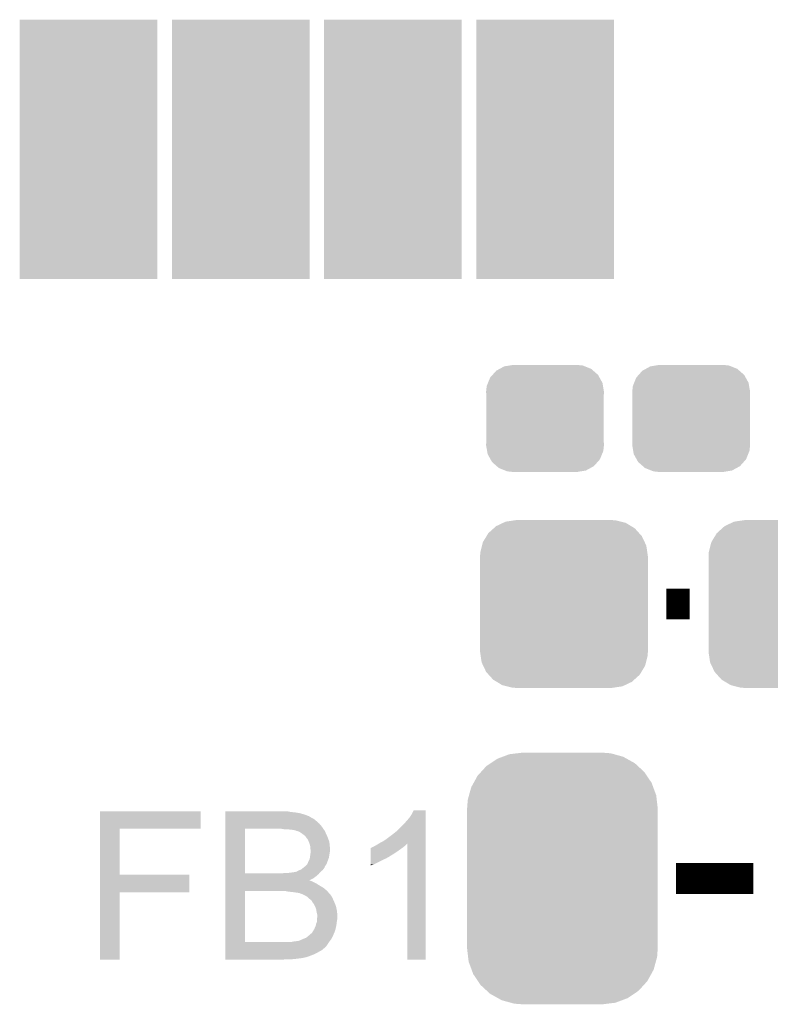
# Model space of a CAD drawing. Extents: x -0.05 to 0.95, y -0.15 to 2.1.
# Tile 16 of 28: x 0.43 to 0.63, y 0.44 to 0.69. Entities that reach past the tile are written whole.
import ezdxf

# ---------------------------------------------------------------- set-up
doc = ezdxf.new("R2010")
doc.units = 0
doc.layers.get('0').update_dxf_attribs({"linetype": 'CONTINUOUS'})
doc.layers.add('ENOCEAN_5_CLICK_V101_GTO', color=14, linetype='CONTINUOUS')
doc.layers.add('ENOCEAN_5_CLICK_V101_GTS', color=12, linetype='CONTINUOUS')

# ---------------------------------------------------------------- blocks, each defined once
blk = doc.blocks.new('CUSTOM_66')
for points in [[(-0.01263, 0.01234), (-0.01175, 0.01282), (0.01249, 0.01234), (0.01194, 0.01282)], [(-0.01175, 0.01282), (-0.01057, 0.01347), (0.01194, 0.01282), (0.01032, 0.01347)], [(-0.01057, 0.01347), (-0.0092, 0.01369), (0.01032, 0.01347), (0.00976, 0.01369)], [(-0.0092, 0.01369), (-0.00825, 0.01385), (0.00976, 0.01369), (0.00825, 0.01385)], [(-0.01475, 0.00922), (-0.01419, 0.01059), (0.01485, 0.00922), (0.01409, 0.01059)], [(-0.01419, 0.01059), (-0.01358, 0.01127), (0.01409, 0.01059), (0.01371, 0.01127)], [(-0.01358, 0.01127), (-0.01263, 0.01234), (0.01371, 0.01127), (0.01249, 0.01234)], [(-0.01525, 0.0069), (-0.01508, 0.00841), (0.01525, 0.0069), (0.01499, 0.00841)], [(-0.01508, 0.00841), (-0.01475, 0.00922), (0.01499, 0.00841), (0.01485, 0.00922)], [(-0.0152, 0.00607), (-0.01525, 0.0069), (0.0152, 0.00607), (0.01525, 0.0069)], [(-0.0152, -0.00607), (-0.0152, 0.00607), (0.0152, -0.00607), (0.0152, 0.00607)], [(-0.01525, -0.0069), (-0.0152, -0.00607), (0.01525, -0.0069), (0.0152, -0.00607)], [(-0.01499, -0.00841), (-0.01525, -0.0069), (0.01508, -0.00841), (0.01525, -0.0069)], [(-0.01485, -0.00922), (-0.01499, -0.00841), (0.01475, -0.00922), (0.01508, -0.00841)], [(-0.01409, -0.01059), (-0.01485, -0.00922), (0.01419, -0.01059), (0.01475, -0.00922)], [(-0.01371, -0.01127), (-0.01409, -0.01059), (0.01358, -0.01127), (0.01419, -0.01059)], [(-0.01249, -0.01234), (-0.01371, -0.01127), (0.01263, -0.01234), (0.01358, -0.01127)], [(-0.01194, -0.01282), (-0.01249, -0.01234), (0.01175, -0.01282), (0.01263, -0.01234)], [(-0.01032, -0.01347), (-0.01194, -0.01282), (0.01057, -0.01347), (0.01175, -0.01282)], [(-0.00976, -0.01369), (-0.01032, -0.01347), (0.0092, -0.01369), (0.01057, -0.01347)], [(-0.00825, -0.01385), (-0.00976, -0.01369), (0.00825, -0.01385), (0.0092, -0.01369)]]:
    blk.add_solid(points)
blk = doc.blocks.new('RECTANGLE_73')
blk.add_solid([(0.0178, 0.03355), (0.0178, -0.03355), (-0.0178, 0.03355), (-0.0178, -0.03355)])
blk = doc.blocks.new('CUSTOM_74')
for points in [[(-0.01755, 0.02014), (-0.01578, 0.02098), (0.01738, 0.02014), (0.01599, 0.02098)], [(-0.01578, 0.02098), (-0.01509, 0.0213), (0.01599, 0.02098), (0.01472, 0.0213)], [(-0.01509, 0.0213), (-0.01273, 0.02165), (0.01472, 0.0213), (0.01336, 0.02165)], [(-0.01273, 0.02165), (-0.0124, 0.0217), (0.01336, 0.02165), (0.0124, 0.0217)], [(-0.02004, 0.01755), (-0.01957, 0.01832), (0.02014, 0.01755), (0.01945, 0.01832)], [(-0.01957, 0.01832), (-0.01818, 0.01957), (0.01945, 0.01832), (0.01832, 0.01957)], [(-0.01818, 0.01957), (-0.01755, 0.02014), (0.01832, 0.01957), (0.01738, 0.02014)], [(-0.02121, 0.01509), (-0.02098, 0.01599), (0.0213, 0.01509), (0.02088, 0.01599)], [(-0.02098, 0.01599), (-0.02004, 0.01755), (0.02088, 0.01599), (0.02014, 0.01755)], [(-0.0217, 0.0124), (-0.02165, 0.01336), (0.0217, 0.0124), (0.02156, 0.01336)], [(-0.02165, 0.01336), (-0.02121, 0.01509), (0.02156, 0.01336), (0.0213, 0.01509)], [(-0.0217, -0.0124), (-0.0217, 0.0124), (0.0217, -0.0124), (0.0217, 0.0124)], [(-0.02156, -0.01336), (-0.0217, -0.0124), (0.02165, -0.01336), (0.0217, -0.0124)], [(-0.0213, -0.01509), (-0.02156, -0.01336), (0.02121, -0.01509), (0.02165, -0.01336)], [(-0.02088, -0.01599), (-0.0213, -0.01509), (0.02098, -0.01599), (0.02121, -0.01509)], [(-0.02014, -0.01755), (-0.02088, -0.01599), (0.02004, -0.01755), (0.02098, -0.01599)], [(-0.01945, -0.01832), (-0.02014, -0.01755), (0.01957, -0.01832), (0.02004, -0.01755)], [(-0.01832, -0.01957), (-0.01945, -0.01832), (0.01818, -0.01957), (0.01957, -0.01832)], [(-0.01738, -0.02014), (-0.01832, -0.01957), (0.01755, -0.02014), (0.01818, -0.01957)], [(-0.01599, -0.02098), (-0.01738, -0.02014), (0.01578, -0.02098), (0.01755, -0.02014)], [(-0.01472, -0.0213), (-0.01599, -0.02098), (0.01509, -0.0213), (0.01578, -0.02098)], [(-0.01336, -0.02165), (-0.01472, -0.0213), (0.01273, -0.02165), (0.01509, -0.0213)], [(-0.0124, -0.0217), (-0.01336, -0.02165), (0.0124, -0.0217), (0.01273, -0.02165)]]:
    blk.add_solid(points)
blk = doc.blocks.new('CUSTOM_75')
for points in [[(-0.01854, 0.02983), (-0.01688, 0.03095), (0.01871, 0.02983), (0.01668, 0.03095)], [(-0.01688, 0.03095), (-0.01548, 0.03148), (0.01668, 0.03095), (0.01575, 0.03148)], [(-0.01548, 0.03148), (-0.01371, 0.03214), (0.01575, 0.03148), (0.01336, 0.03214)], [(-0.01371, 0.03214), (-0.01173, 0.03238), (0.01336, 0.03214), (0.01249, 0.03238)], [(-0.01173, 0.03238), (-0.01035, 0.03255), (0.01249, 0.03238), (0.01035, 0.03255)], [(-0.02107, 0.02754), (-0.01968, 0.02906), (0.02119, 0.02754), (0.01954, 0.02906)], [(-0.01968, 0.02906), (-0.01854, 0.02983), (0.01954, 0.02906), (0.01871, 0.02983)], [(-0.02297, 0.02473), (-0.02196, 0.02656), (0.02308, 0.02473), (0.02185, 0.02656)], [(-0.02196, 0.02656), (-0.02107, 0.02754), (0.02185, 0.02656), (0.02119, 0.02754)], [(-0.02416, 0.02156), (-0.02359, 0.0236), (0.02425, 0.02156), (0.02349, 0.0236)], [(-0.02359, 0.0236), (-0.02297, 0.02473), (0.02349, 0.0236), (0.02308, 0.02473)], [(-0.02449, 0.02034), (-0.02416, 0.02156), (0.0244, 0.02034), (0.02425, 0.02156)], [(-0.02465, 0.0182), (-0.02449, 0.02034), (0.02465, 0.0182), (0.0244, 0.02034)], [(-0.02465, -0.0182), (-0.02465, 0.0182), (0.02465, -0.0182), (0.02465, 0.0182)], [(-0.0244, -0.02034), (-0.02465, -0.0182), (0.02449, -0.02034), (0.02465, -0.0182)], [(-0.02425, -0.02156), (-0.0244, -0.02034), (0.02415, -0.02156), (0.02449, -0.02034)], [(-0.02349, -0.0236), (-0.02425, -0.02156), (0.02359, -0.0236), (0.02415, -0.02156)], [(-0.02308, -0.02473), (-0.02349, -0.0236), (0.02297, -0.02473), (0.02359, -0.0236)], [(-0.02185, -0.02656), (-0.02308, -0.02473), (0.02196, -0.02656), (0.02297, -0.02473)], [(-0.02119, -0.02754), (-0.02185, -0.02656), (0.02107, -0.02754), (0.02196, -0.02656)], [(-0.01954, -0.02906), (-0.02119, -0.02754), (0.01968, -0.02906), (0.02107, -0.02754)], [(-0.01871, -0.02983), (-0.01954, -0.02906), (0.01854, -0.02983), (0.01968, -0.02906)], [(-0.01668, -0.03095), (-0.01871, -0.02983), (0.01688, -0.03095), (0.01854, -0.02983)], [(-0.01575, -0.03148), (-0.01668, -0.03095), (0.01548, -0.03148), (0.01688, -0.03095)], [(-0.01336, -0.03214), (-0.01575, -0.03148), (0.01371, -0.03214), (0.01548, -0.03148)], [(-0.01249, -0.03238), (-0.01336, -0.03214), (0.01173, -0.03238), (0.01371, -0.03214)], [(-0.01035, -0.03255), (-0.01249, -0.03238), (0.01035, -0.03255), (0.01173, -0.03238)]]:
    blk.add_solid(points)

msp = doc.modelspace()

# ---------------------------------------------------------------- linework, layer by layer
at = {"layer": 'ENOCEAN_5_CLICK_V101_GTO', "const_width": 0.008}
for points in [[(0.5995, 0.542), (0.6055, 0.542)], [(0.602, 0.471), (0.622, 0.471)]]:
    msp.add_lwpolyline(points, dxfattribs=at)
at = {"layer": 'ENOCEAN_5_CLICK_V101_GTO'}
for points in [[(0.453, 0.4839), (0.453, 0.4884), (0.479, 0.4839), (0.479, 0.4884)], [(0.453, 0.4884), (0.453, 0.4884), (0.479, 0.4884), (0.453, 0.4884)], [(0.4854, 0.4882), (0.4854, 0.4884), (0.5023, 0.4882), (0.5013, 0.4884)], [(0.4854, 0.4881), (0.4854, 0.4882), (0.5034, 0.4881), (0.5023, 0.4882)], [(0.4854, 0.4879), (0.4854, 0.4881), (0.5046, 0.4879), (0.5034, 0.4881)], [(0.4854, 0.4876), (0.4854, 0.4879), (0.5057, 0.4876), (0.5046, 0.4879)], [(0.4854, 0.4872), (0.4854, 0.4876), (0.5068, 0.4872), (0.5057, 0.4876)], [(0.4854, 0.487), (0.4854, 0.4872), (0.5072, 0.487), (0.5069, 0.4872)], [(0.4854, 0.4872), (0.4854, 0.4872), (0.5069, 0.4872), (0.5068, 0.4872)], [(0.4854, 0.4867), (0.4854, 0.487), (0.5077, 0.4867), (0.5072, 0.487)], [(0.4854, 0.4864), (0.4854, 0.4867), (0.5083, 0.4864), (0.5077, 0.4867)], [(0.5316, 0.4851), (0.533, 0.4867), (0.5372, 0.4851), (0.5372, 0.4867)], [(0.533, 0.4867), (0.5336, 0.4876), (0.5372, 0.4867), (0.5372, 0.4876)], [(0.5336, 0.4876), (0.5341, 0.4886), (0.5372, 0.4876), (0.5372, 0.4886)], [(0.5341, 0.4886), (0.5341, 0.4886), (0.5372, 0.4886), (0.5341, 0.4886)], [(0.4854, 0.4859), (0.4854, 0.4864), (0.5089, 0.4859), (0.5083, 0.4864)], [(0.4854, 0.4852), (0.4854, 0.4859), (0.5097, 0.4852), (0.5089, 0.4859)], [(0.4854, 0.4845), (0.4854, 0.4852), (0.5103, 0.4845), (0.5097, 0.4852)], [(0.4854, 0.4839), (0.4854, 0.4845), (0.5107, 0.4839), (0.5103, 0.4845)], [(0.5299, 0.4834), (0.5316, 0.4851), (0.5372, 0.4834), (0.5372, 0.4851)], [(0.453, 0.472), (0.453, 0.4839), (0.4581, 0.472), (0.4581, 0.4839)], [(0.453, 0.4839), (0.453, 0.4839), (0.4581, 0.4839), (0.479, 0.4839)], [(0.4854, 0.4723), (0.4854, 0.4839), (0.4905, 0.4723), (0.4905, 0.4839)], [(0.5008, 0.4837), (0.4996, 0.4839), (0.51083, 0.4837), (0.5107, 0.4839)], [(0.5026, 0.4836), (0.5017, 0.4837), (0.5109, 0.4836), (0.51083, 0.4837)], [(0.5032, 0.4835), (0.5026, 0.4836), (0.511, 0.4835), (0.5109, 0.4836)], [(0.5036, 0.4834), (0.5032, 0.4835), (0.51107, 0.4834), (0.511, 0.4835)], [(0.5038, 0.4833), (0.5036, 0.4834), (0.51113, 0.4833), (0.51107, 0.4834)], [(0.5042, 0.4832), (0.5039, 0.4833), (0.5112, 0.4832), (0.51113, 0.4833)], [(0.5045, 0.4831), (0.5042, 0.4832), (0.51124, 0.4831), (0.5112, 0.4832)], [(0.5051, 0.4827), (0.5045, 0.4831), (0.5114, 0.4827), (0.51124, 0.4831)], [(0.5059, 0.4821), (0.5051, 0.4827), (0.5117, 0.4821), (0.5114, 0.4827)], [(0.5062, 0.4818), (0.5059, 0.4821), (0.51181, 0.4818), (0.5117, 0.4821)], [(0.5064, 0.4815), (0.5062, 0.4818), (0.51192, 0.4815), (0.51181, 0.4818)], [(0.5066, 0.4813), (0.5064, 0.4815), (0.512, 0.4813), (0.51192, 0.4815)], [(0.5265, 0.4808), (0.5276, 0.4816), (0.5372, 0.4808), (0.5372, 0.4816)], [(0.5276, 0.4816), (0.5288, 0.4825), (0.5372, 0.4816), (0.5372, 0.4825)], [(0.5288, 0.4825), (0.5299, 0.4834), (0.5372, 0.4825), (0.5372, 0.4834)], [(0.5069, 0.4807), (0.5066, 0.4813), (0.51223, 0.4807), (0.512, 0.4813)], [(0.50698, 0.4805), (0.5069, 0.4807), (0.5123, 0.4805), (0.51223, 0.4807)], [(0.5071, 0.4802), (0.50698, 0.4805), (0.51233, 0.4802), (0.5123, 0.4805)], [(0.5073, 0.4796), (0.5071, 0.4802), (0.51239, 0.4796), (0.51233, 0.4802)], [(0.50732, 0.4795), (0.5073, 0.4796), (0.5124, 0.4795), (0.51239, 0.4796)], [(0.5074, 0.4791), (0.50732, 0.4795), (0.51244, 0.4791), (0.5124, 0.4795)], [(0.5074, 0.4786), (0.5074, 0.4791), (0.5125, 0.4786), (0.51244, 0.4791)], [(0.523, 0.478), (0.523, 0.4789), (0.5299, 0.478), (0.53116, 0.4789)], [(0.5231, 0.4789), (0.5232, 0.479), (0.53116, 0.4789), (0.5313, 0.479)], [(0.5232, 0.479), (0.5234, 0.4791), (0.5313, 0.479), (0.53143, 0.4791)], [(0.5234, 0.4791), (0.5237, 0.4792), (0.53143, 0.4791), (0.53155, 0.4792)], [(0.5237, 0.4792), (0.524, 0.4794), (0.53155, 0.4792), (0.5318, 0.4794)], [(0.524, 0.4794), (0.5244, 0.4796), (0.5318, 0.4794), (0.532, 0.4796)], [(0.5244, 0.4796), (0.52507, 0.48), (0.532, 0.4796), (0.5324, 0.48)], [(0.52507, 0.48), (0.5254, 0.4802), (0.5372, 0.48), (0.5372, 0.4802)], [(0.52507, 0.48), (0.52507, 0.48), (0.5324, 0.48), (0.5325, 0.48)], [(0.5254, 0.4802), (0.5265, 0.4808), (0.5372, 0.4802), (0.5372, 0.4808)], [(0.5325, 0.45), (0.5325, 0.48), (0.5372, 0.45), (0.5372, 0.48)], [(0.5072, 0.476), (0.50727, 0.4764), (0.51205, 0.476), (0.5122, 0.4764)], [(0.50727, 0.4764), (0.5073, 0.4766), (0.5122, 0.4764), (0.51223, 0.4766)], [(0.5073, 0.4766), (0.50737, 0.4771), (0.51223, 0.4766), (0.5123, 0.4771)], [(0.50737, 0.4771), (0.50746, 0.4777), (0.5123, 0.4771), (0.5124, 0.4777)], [(0.5075, 0.4783), (0.5074, 0.4786), (0.5125, 0.4783), (0.5125, 0.4786)], [(0.50746, 0.4777), (0.5075, 0.478), (0.5124, 0.4777), (0.51246, 0.478)], [(0.5075, 0.4782), (0.5075, 0.4783), (0.5125, 0.4782), (0.5125, 0.4783)], [(0.5075, 0.478), (0.5075, 0.4782), (0.51246, 0.478), (0.5125, 0.4782)], [(0.523, 0.4774), (0.523, 0.478), (0.529, 0.4774), (0.5299, 0.478)], [(0.523, 0.4768), (0.523, 0.4774), (0.528, 0.4768), (0.529, 0.4774)], [(0.523, 0.4767), (0.523, 0.4768), (0.5279, 0.4767), (0.5279, 0.4768)], [(0.523, 0.4768), (0.523, 0.4768), (0.5279, 0.4768), (0.528, 0.4768)], [(0.523, 0.4765), (0.523, 0.4767), (0.5275, 0.4765), (0.5279, 0.4767)], [(0.523, 0.4762), (0.523, 0.4765), (0.527, 0.4762), (0.5275, 0.4765)], [(0.50535, 0.4736), (0.50572, 0.4739), (0.5109, 0.4736), (0.5111, 0.4739)], [(0.50572, 0.4739), (0.50585, 0.474), (0.5111, 0.4739), (0.5111, 0.474)], [(0.50585, 0.474), (0.5061, 0.4742), (0.5111, 0.474), (0.51123, 0.4742)], [(0.5061, 0.4742), (0.5066, 0.4747), (0.51123, 0.4742), (0.51154, 0.4747)], [(0.5066, 0.4747), (0.50665, 0.4748), (0.51154, 0.4747), (0.5116, 0.4748)], [(0.50665, 0.4748), (0.5067, 0.4749), (0.5116, 0.4748), (0.51164, 0.4749)], [(0.5067, 0.4749), (0.5068, 0.4752), (0.51164, 0.4749), (0.51175, 0.4752)], [(0.5068, 0.4752), (0.5072, 0.476), (0.51175, 0.4752), (0.51205, 0.476)], [(0.523, 0.4759), (0.523, 0.4762), (0.5263, 0.4759), (0.527, 0.4762)], [(0.523, 0.4747), (0.523, 0.4759), (0.5239, 0.4747), (0.5263, 0.4759)], [(0.523, 0.4744), (0.523, 0.4747), (0.523, 0.4744), (0.5239, 0.4747)], [(0.453, 0.4674), (0.453, 0.472), (0.4761, 0.4674), (0.4761, 0.472)], [(0.453, 0.472), (0.453, 0.472), (0.4761, 0.472), (0.4581, 0.472)], [(0.4854, 0.4722), (0.4854, 0.4723), (0.5096, 0.4722), (0.50968, 0.4723)], [(0.4854, 0.4723), (0.4854, 0.4723), (0.4999, 0.4723), (0.4905, 0.4723)], [(0.4854, 0.4716), (0.4854, 0.4722), (0.5089, 0.4716), (0.5096, 0.4722)], [(0.4854, 0.471), (0.4854, 0.4716), (0.5081, 0.471), (0.5089, 0.4716)], [(0.4999, 0.4723), (0.5006, 0.4724), (0.50968, 0.4723), (0.50977, 0.4724)], [(0.5014, 0.4724), (0.503, 0.4726), (0.50977, 0.4724), (0.50993, 0.4726)], [(0.503, 0.4726), (0.5036, 0.4727), (0.50993, 0.4726), (0.51002, 0.4727)], [(0.5036, 0.4727), (0.5037, 0.4728), (0.51002, 0.4727), (0.5101, 0.4728)], [(0.5039, 0.4728), (0.5042, 0.473), (0.5101, 0.4728), (0.51035, 0.473)], [(0.5042, 0.473), (0.5047, 0.4732), (0.51035, 0.473), (0.5106, 0.4732)], [(0.5047, 0.4732), (0.5051, 0.4734), (0.5106, 0.4732), (0.51075, 0.4734)], [(0.5051, 0.4734), (0.50535, 0.4736), (0.51075, 0.4734), (0.5109, 0.4736)], [(0.4854, 0.4705), (0.4854, 0.471), (0.5071, 0.4705), (0.5081, 0.471)], [(0.4854, 0.4704), (0.4854, 0.4705), (0.5073, 0.4704), (0.5072, 0.4705)], [(0.4854, 0.4705), (0.4854, 0.4705), (0.5072, 0.4705), (0.5071, 0.4705)], [(0.4854, 0.4703), (0.4854, 0.4704), (0.5077, 0.4703), (0.5074, 0.4704)], [(0.4854, 0.4704), (0.4854, 0.4704), (0.5074, 0.4704), (0.5073, 0.4704)], [(0.4854, 0.4696), (0.4854, 0.4703), (0.5091, 0.4696), (0.5077, 0.4703)], [(0.4854, 0.4691), (0.4854, 0.4696), (0.5099, 0.4691), (0.5091, 0.4696)], [(0.4854, 0.4685), (0.4854, 0.4691), (0.5109, 0.4685), (0.5099, 0.4691)], [(0.453, 0.45), (0.453, 0.4674), (0.4581, 0.45), (0.4581, 0.4674)], [(0.453, 0.4674), (0.453, 0.4674), (0.4581, 0.4674), (0.4761, 0.4674)], [(0.4854, 0.4678), (0.4854, 0.4685), (0.5117, 0.4678), (0.5109, 0.4685)], [(0.4854, 0.4546), (0.4854, 0.4678), (0.4905, 0.4546), (0.4905, 0.4678)], [(0.5017, 0.4676), (0.5006, 0.4678), (0.51188, 0.4676), (0.5117, 0.4678)], [(0.5027, 0.4675), (0.5017, 0.4676), (0.51197, 0.4675), (0.51188, 0.4676)], [(0.5041, 0.4673), (0.5027, 0.4675), (0.51214, 0.4673), (0.51197, 0.4675)], [(0.5046, 0.4672), (0.5041, 0.4673), (0.51223, 0.4672), (0.51214, 0.4673)], [(0.5048, 0.4671), (0.5046, 0.4672), (0.51232, 0.4671), (0.51223, 0.4672)], [(0.50537, 0.4669), (0.5049, 0.4671), (0.5125, 0.4669), (0.51232, 0.4671)], [(0.5056, 0.4668), (0.50537, 0.4669), (0.5126, 0.4668), (0.5125, 0.4669)], [(0.5062, 0.4665), (0.5056, 0.4668), (0.5128, 0.4665), (0.5126, 0.4668)], [(0.5068, 0.4661), (0.5062, 0.4665), (0.51304, 0.4661), (0.5128, 0.4665)], [(0.5069, 0.466), (0.5068, 0.4661), (0.5131, 0.466), (0.51304, 0.4661)], [(0.5072, 0.4657), (0.5069, 0.466), (0.51323, 0.4657), (0.5131, 0.466)], [(0.5076, 0.4654), (0.5072, 0.4657), (0.51336, 0.4654), (0.51323, 0.4657)], [(0.50767, 0.4653), (0.5076, 0.4654), (0.5134, 0.4653), (0.51336, 0.4654)], [(0.5078, 0.4651), (0.50767, 0.4653), (0.51349, 0.4651), (0.5134, 0.4653)], [(0.5079, 0.4649), (0.5078, 0.4651), (0.51358, 0.4649), (0.51349, 0.4651)], [(0.508, 0.4648), (0.5079, 0.4649), (0.51362, 0.4648), (0.51358, 0.4649)], [(0.50827, 0.4644), (0.508, 0.4648), (0.5138, 0.4644), (0.51362, 0.4648)], [(0.5084, 0.4642), (0.50827, 0.4644), (0.51387, 0.4642), (0.5138, 0.4644)], [(0.5087, 0.4636), (0.5084, 0.4642), (0.51407, 0.4636), (0.51387, 0.4642)], [(0.50873, 0.4635), (0.5087, 0.4636), (0.5141, 0.4635), (0.51407, 0.4636)], [(0.5089, 0.463), (0.50873, 0.4635), (0.51419, 0.463), (0.5141, 0.4635)], [(0.509, 0.4624), (0.5089, 0.463), (0.5143, 0.4624), (0.51419, 0.463)], [(0.5091, 0.4619), (0.509, 0.4624), (0.51434, 0.4619), (0.5143, 0.4624)], [(0.5092, 0.4615), (0.5091, 0.4619), (0.51438, 0.4615), (0.51434, 0.4619)], [(0.50913, 0.4607), (0.5092, 0.4612), (0.5144, 0.4607), (0.5144, 0.4612)], [(0.5092, 0.4612), (0.5092, 0.4615), (0.5144, 0.4612), (0.51438, 0.4615)], [(0.5086, 0.4584), (0.50875, 0.4587), (0.51402, 0.4584), (0.5141, 0.4587)], [(0.50875, 0.4587), (0.5088, 0.4588), (0.5141, 0.4587), (0.51411, 0.4588)], [(0.5088, 0.4588), (0.5089, 0.4593), (0.51411, 0.4588), (0.51418, 0.4593)], [(0.5089, 0.4593), (0.50898, 0.4595), (0.51418, 0.4593), (0.5142, 0.4595)], [(0.50898, 0.4595), (0.5091, 0.4598), (0.5142, 0.4595), (0.51424, 0.4598)], [(0.5091, 0.4605), (0.50913, 0.4607), (0.51436, 0.4605), (0.5144, 0.4607)], [(0.5091, 0.4602), (0.5091, 0.4605), (0.5143, 0.4602), (0.51436, 0.4605)], [(0.5091, 0.4598), (0.5091, 0.4602), (0.51424, 0.4598), (0.5143, 0.4602)], [(0.5066, 0.4559), (0.5067, 0.456), (0.51313, 0.4559), (0.5132, 0.456)], [(0.5067, 0.456), (0.5068, 0.4561), (0.5132, 0.456), (0.5132, 0.4561)], [(0.5068, 0.4561), (0.5071, 0.4563), (0.5132, 0.4561), (0.51329, 0.4563)], [(0.5071, 0.4563), (0.5074, 0.4566), (0.51329, 0.4563), (0.51342, 0.4566)], [(0.5074, 0.4566), (0.5078, 0.4569), (0.51342, 0.4566), (0.51356, 0.4569)], [(0.5078, 0.4569), (0.50786, 0.457), (0.51356, 0.4569), (0.5136, 0.457)], [(0.50786, 0.457), (0.5084, 0.4579), (0.5136, 0.457), (0.5139, 0.4579)], [(0.5084, 0.4579), (0.5085, 0.4581), (0.5139, 0.4579), (0.51395, 0.4581)], [(0.5085, 0.4581), (0.5086, 0.4584), (0.51395, 0.4581), (0.51402, 0.4584)], [(0.4854, 0.4536), (0.4854, 0.4546), (0.5116, 0.4536), (0.51227, 0.4546)], [(0.4854, 0.4546), (0.4854, 0.4546), (0.5026, 0.4546), (0.4905, 0.4546)], [(0.4854, 0.453), (0.4854, 0.4536), (0.511, 0.453), (0.5116, 0.4536)], [(0.5026, 0.4546), (0.5031, 0.4547), (0.51227, 0.4546), (0.51233, 0.4547)], [(0.5036, 0.4547), (0.5038, 0.4548), (0.51233, 0.4547), (0.5124, 0.4548)], [(0.5041, 0.4548), (0.5045, 0.4549), (0.5124, 0.4548), (0.51248, 0.4549)], [(0.5045, 0.4549), (0.5054, 0.4553), (0.51248, 0.4549), (0.5128, 0.4553)], [(0.5054, 0.4553), (0.5064, 0.4557), (0.5128, 0.4553), (0.513, 0.4557)], [(0.5064, 0.4558), (0.5066, 0.4559), (0.51307, 0.4558), (0.51313, 0.4559)], [(0.5064, 0.4557), (0.5064, 0.4558), (0.513, 0.4557), (0.51307, 0.4558)], [(0.4854, 0.4525), (0.4854, 0.453), (0.5104, 0.4525), (0.511, 0.453)], [(0.4854, 0.4524), (0.4854, 0.4525), (0.5103, 0.4524), (0.5104, 0.4525)], [(0.4854, 0.4521), (0.4854, 0.4524), (0.5097, 0.4521), (0.5103, 0.4524)], [(0.4854, 0.4518), (0.4854, 0.4521), (0.5092, 0.4518), (0.5097, 0.4521)], [(0.4854, 0.4515), (0.4854, 0.4518), (0.5086, 0.4515), (0.5092, 0.4518)], [(0.4854, 0.4512), (0.4854, 0.4515), (0.5079, 0.4512), (0.5086, 0.4515)], [(0.4854, 0.4509), (0.4854, 0.4512), (0.5071, 0.4509), (0.5079, 0.4512)], [(0.4854, 0.4506), (0.4854, 0.4509), (0.5062, 0.4506), (0.5071, 0.4509)], [(0.4854, 0.4505), (0.4854, 0.4506), (0.5057, 0.4505), (0.5061, 0.4506)], [(0.4854, 0.4504), (0.4854, 0.4505), (0.5052, 0.4504), (0.5057, 0.4505)], [(0.4854, 0.4502), (0.4854, 0.4504), (0.5036, 0.4502), (0.5052, 0.4504)], [(0.4854, 0.4501), (0.4854, 0.4502), (0.5025, 0.4501), (0.5036, 0.4502)], [(0.4854, 0.45), (0.4854, 0.4501), (0.50001, 0.45), (0.5013, 0.4501)], [(0.5, 0.45), (0.4854, 0.45), (0.5, 0.45), (0.50001, 0.45)]]:
    msp.add_solid(points, dxfattribs=at)

# ---------------------------------------------------------------- block references
at = {"layer": 'ENOCEAN_5_CLICK_V101_GTS'}
for name, p in [('RECTANGLE_73', (0.45, 0.6596)), ('RECTANGLE_73', (0.4894, 0.6596)), ('RECTANGLE_73', (0.5287, 0.6596)), ('RECTANGLE_73', (0.5681, 0.6596)), ('CUSTOM_66', (0.5681, 0.59)), ('CUSTOM_66', (0.6059, 0.59)), ('CUSTOM_74', (0.573, 0.542)), ('CUSTOM_74', (0.6321, 0.542)), ('CUSTOM_75', (0.5726, 0.471))]:
    msp.add_blockref(name, p, dxfattribs=at)

doc.saveas('drawing.dxf')
